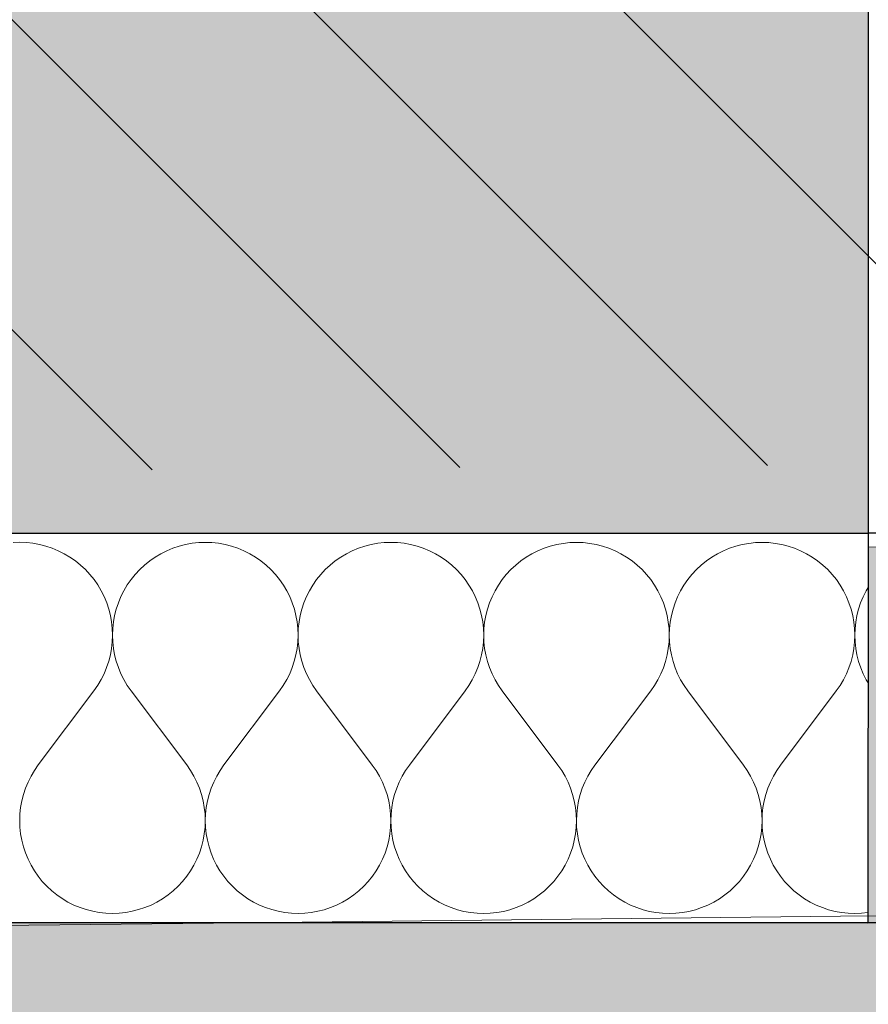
# Model space of a CAD drawing. Header units: millimetres. Extents: x -40276 to 214973, y -147941 to 35228.
# Tile 149 of 256: x -6095 to -5747, y 157 to 562. Entities that reach past the tile are written whole.
import ezdxf

# ---------------------------------------------------------------- set-up
doc = ezdxf.new("R2010")
doc.units = ezdxf.units.MM
doc.header["$MEASUREMENT"] = 0
doc.linetypes.add('Wipeout_Contour', pattern=[1000, 0, -1000])
doc.linetypes.add('Čerchovaná', pattern=[450, 200, -117.5, 15, -117.5])
for name, color, linetype in [('1._POHLED ZÁPADNÍ_2_0_plochy', 7, 'Continuous'), ('1._POHLED ZÁPADNÍ_2_2D prvky - obecné', 7, 'Continuous'), ('1._POHLED ZÁPADNÍ_2_akustické prvky', 7, 'Continuous'), ('1._POHLED ZÁPADNÍ_2_BT_ortho', 7, 'Continuous'), ('1._POHLED ZÁPADNÍ_2_Nové_Konstrukce - nosné', 7, 'Continuous'), ('1._POHLED ZÁPADNÍ_2_Nové_Výplně – Řezové', 7, 'Continuous'), ('1._POHLED ZÁPADNÍ_2_Nové_VÝTAH VAR 1', 7, 'Continuous'), ('1._POHLED ZÁPADNÍ_2_Výplně – Řezové', 7, 'Continuous')]:
    doc.layers.add(name, color=color, linetype=linetype)

# ---------------------------------------------------------------- blocks, each defined once
blk = doc.blocks.new('*X9', base_point=(-42174.69, -26223.67))
at = {"layer": '1._POHLED ZÁPADNÍ_2_Nové_Výplně – Řezové', "color": 21, "linetype": 'Continuous', "lineweight": 20, "true_color": 0xffaaaa}
for p, q in [((-6095.18, 347.05), (-6097.9, 346.95)), ((-6092.47, 346.95), (-6095.18, 347.05)), ((-6089.76, 346.66), (-6092.47, 346.95)), ((-6087.08, 346.18), (-6089.76, 346.66)), ((-6084.45, 345.5), (-6087.08, 346.18)), ((-6081.87, 344.64), (-6084.45, 345.5)), ((-6079.35, 343.6), (-6081.87, 344.64)), ((-6032.31, 344.64), (-6034.83, 343.6)), ((-6029.73, 345.5), (-6032.31, 344.64)), ((-6027.1, 346.17), (-6029.73, 345.5)), ((-6024.42, 346.65), (-6027.1, 346.17)), ((-6021.71, 346.94), (-6024.42, 346.65)), ((-6018.99, 347.04), (-6021.71, 346.94)), ((-6016.28, 346.94), (-6018.99, 347.04)), ((-6013.57, 346.65), (-6016.28, 346.94)), ((-6010.89, 346.17), (-6013.57, 346.65)), ((-6008.26, 345.49), (-6010.89, 346.17)), ((-6005.68, 344.63), (-6008.26, 345.49)), ((-6003.16, 343.59), (-6005.68, 344.63)), ((-5956.12, 344.62), (-5958.64, 343.58)), ((-5953.54, 345.48), (-5956.12, 344.62)), ((-5950.91, 346.16), (-5953.54, 345.48)), ((-5948.23, 346.64), (-5950.91, 346.16)), ((-5945.52, 346.93), (-5948.23, 346.64)), ((-5942.8, 347.03), (-5945.52, 346.93)), ((-5940.09, 346.93), (-5942.8, 347.03)), ((-5937.38, 346.64), (-5940.09, 346.93)), ((-5934.7, 346.15), (-5937.38, 346.64)), ((-5932.07, 345.48), (-5934.7, 346.15)), ((-5929.49, 344.62), (-5932.07, 345.48)), ((-5926.97, 343.58), (-5929.49, 344.62)), ((-5879.93, 344.61), (-5882.45, 343.57)), ((-5877.35, 345.47), (-5879.93, 344.61)), ((-5874.71, 346.14), (-5877.35, 345.47)), ((-5872.04, 346.63), (-5874.71, 346.14)), ((-5869.33, 346.92), (-5872.04, 346.63)), ((-5866.61, 347.01), (-5869.33, 346.92)), ((-5863.89, 346.92), (-5866.61, 347.01)), ((-5861.19, 346.63), (-5863.89, 346.92)), ((-5858.51, 346.14), (-5861.19, 346.63)), ((-5855.88, 345.47), (-5858.51, 346.14)), ((-5853.3, 344.61), (-5855.88, 345.47)), ((-5850.78, 343.57), (-5853.3, 344.61)), ((-5803.74, 344.6), (-5806.25, 343.56)), ((-5801.16, 345.46), (-5803.74, 344.6)), ((-5798.52, 346.13), (-5801.16, 345.46)), ((-5795.85, 346.62), (-5798.52, 346.13)), ((-5793.14, 346.91), (-5795.85, 346.62)), ((-5790.42, 347), (-5793.14, 346.91)), ((-5787.7, 346.91), (-5790.42, 347)), ((-5785, 346.61), (-5787.7, 346.91)), ((-5782.32, 346.13), (-5785, 346.61)), ((-5779.69, 345.46), (-5782.32, 346.13)), ((-5777.11, 344.6), (-5779.69, 345.46)), ((-5774.59, 343.56), (-5777.11, 344.6)), ((-6076.92, 342.38), (-6079.35, 343.6)), ((-6074.58, 340.99), (-6076.92, 342.38)), ((-6072.35, 339.44), (-6074.58, 340.99)), ((-6039.6, 340.99), (-6041.83, 339.44)), ((-6037.26, 342.38), (-6039.6, 340.99)), ((-6034.83, 343.6), (-6037.26, 342.38)), ((-6000.73, 342.37), (-6003.16, 343.59)), ((-5998.39, 340.98), (-6000.73, 342.37)), ((-5996.16, 339.43), (-5998.39, 340.98)), ((-5963.41, 340.98), (-5965.64, 339.43)), ((-5961.07, 342.37), (-5963.41, 340.98)), ((-5958.64, 343.58), (-5961.07, 342.37)), ((-5924.54, 342.36), (-5926.97, 343.58)), ((-5922.2, 340.97), (-5924.54, 342.36)), ((-5919.97, 339.42), (-5922.2, 340.97)), ((-5887.22, 340.97), (-5889.45, 339.41)), ((-5884.88, 342.35), (-5887.22, 340.97)), ((-5882.45, 343.57), (-5884.88, 342.35)), ((-5848.35, 342.35), (-5850.78, 343.57)), ((-5846.01, 340.96), (-5848.35, 342.35)), ((-5843.78, 339.41), (-5846.01, 340.96)), ((-5811.03, 340.95), (-5813.26, 339.4)), ((-5808.69, 342.34), (-5811.03, 340.95)), ((-5806.25, 343.56), (-5808.69, 342.34)), ((-5772.16, 342.34), (-5774.59, 343.56)), ((-5769.82, 340.95), (-5772.16, 342.34)), ((-5767.59, 339.4), (-5769.82, 340.95)), ((-6070.23, 337.73), (-6072.35, 339.44)), ((-6068.24, 335.88), (-6070.23, 337.73)), ((-6066.39, 333.89), (-6068.24, 335.88)), ((-6045.94, 335.88), (-6047.8, 333.88)), ((-6043.95, 337.73), (-6045.94, 335.88)), ((-6041.83, 339.44), (-6043.95, 337.73)), ((-5994.04, 337.72), (-5996.16, 339.43)), ((-5992.05, 335.87), (-5994.04, 337.72)), ((-5990.2, 333.88), (-5992.05, 335.87)), ((-5969.75, 335.86), (-5971.61, 333.87)), ((-5967.76, 337.72), (-5969.75, 335.86)), ((-5965.64, 339.43), (-5967.76, 337.72)), ((-5917.85, 337.71), (-5919.97, 339.42)), ((-5915.86, 335.86), (-5917.85, 337.71)), ((-5914.01, 333.86), (-5915.86, 335.86)), ((-5893.56, 335.85), (-5895.41, 333.86)), ((-5891.57, 337.71), (-5893.56, 335.85)), ((-5889.45, 339.41), (-5891.57, 337.71)), ((-5841.66, 337.7), (-5843.78, 339.41)), ((-5839.67, 335.84), (-5841.66, 337.7)), ((-5837.82, 333.85), (-5839.67, 335.84)), ((-5817.37, 335.84), (-5819.22, 333.85)), ((-5815.38, 337.69), (-5817.37, 335.84)), ((-5813.26, 339.4), (-5815.38, 337.69)), ((-5765.47, 337.69), (-5767.59, 339.4)), ((-5763.48, 335.83), (-5765.47, 337.69)), ((-5761.63, 333.84), (-5763.48, 335.83)), ((-6064.68, 331.77), (-6066.39, 333.89)), ((-6063.13, 329.53), (-6064.68, 331.77)), ((-6049.5, 331.77), (-6051.05, 329.53)), ((-6047.8, 333.88), (-6049.5, 331.77)), ((-5988.49, 331.76), (-5990.2, 333.88)), ((-5986.94, 329.52), (-5988.49, 331.76)), ((-5973.31, 331.75), (-5974.86, 329.52)), ((-5971.61, 333.87), (-5973.31, 331.75)), ((-5912.3, 331.74), (-5914.01, 333.86)), ((-5910.75, 329.51), (-5912.3, 331.74)), ((-5897.12, 331.74), (-5898.67, 329.51)), ((-5895.41, 333.86), (-5897.12, 331.74)), ((-5836.11, 331.73), (-5837.82, 333.85)), ((-5834.56, 329.5), (-5836.11, 331.73)), ((-5820.93, 331.73), (-5822.48, 329.5)), ((-5819.22, 333.85), (-5820.93, 331.73)), ((-5759.92, 331.72), (-5761.63, 333.84)), ((-5758.37, 329.49), (-5759.92, 331.72)), ((-6061.74, 327.19), (-6063.13, 329.53)), ((-6051.05, 329.53), (-6052.44, 327.19)), ((-5985.55, 327.18), (-5986.94, 329.52)), ((-5974.86, 329.52), (-5976.25, 327.18)), ((-5909.36, 327.17), (-5910.75, 329.51)), ((-5898.67, 329.51), (-5900.06, 327.17)), ((-5833.17, 327.16), (-5834.56, 329.5)), ((-5822.48, 329.5), (-5823.87, 327.16)), ((-5756.98, 327.15), (-5758.37, 329.49)), ((-5746.91, 328.44), (-5747.68, 327.14)), ((-6060.53, 324.76), (-6061.74, 327.19)), ((-6059.49, 322.24), (-6060.53, 324.76)), ((-6053.66, 324.76), (-6054.7, 322.24)), ((-6052.44, 327.19), (-6053.66, 324.76)), ((-5984.34, 324.75), (-5985.55, 327.18)), ((-5983.3, 322.23), (-5984.34, 324.75)), ((-5977.47, 324.75), (-5978.51, 322.23)), ((-5976.25, 327.18), (-5977.47, 324.75)), ((-5908.15, 324.74), (-5909.36, 327.17)), ((-5907.11, 322.22), (-5908.15, 324.74)), ((-5901.28, 324.73), (-5902.32, 322.22)), ((-5900.06, 327.17), (-5901.28, 324.73)), ((-5831.96, 324.72), (-5833.17, 327.16)), ((-5830.92, 322.21), (-5831.96, 324.72)), ((-5825.09, 324.72), (-5826.13, 322.21)), ((-5823.87, 327.16), (-5825.09, 324.72)), ((-5755.77, 324.71), (-5756.98, 327.15)), ((-5754.73, 322.2), (-5755.77, 324.71)), ((-5748.9, 324.71), (-5749.94, 322.2)), ((-5747.68, 327.14), (-5748.9, 324.71)), ((-6058.63, 319.66), (-6059.49, 322.24)), ((-6057.96, 317.03), (-6058.63, 319.66)), ((-6055.56, 319.66), (-6056.23, 317.03)), ((-6054.7, 322.24), (-6055.56, 319.66)), ((-5982.44, 319.65), (-5983.3, 322.23)), ((-5981.77, 317.01), (-5982.44, 319.65)), ((-5979.37, 319.65), (-5980.04, 317.01)), ((-5978.51, 322.23), (-5979.37, 319.65)), ((-5906.25, 319.64), (-5907.11, 322.22)), ((-5905.58, 317), (-5906.25, 319.64)), ((-5903.18, 319.64), (-5903.85, 317)), ((-5902.32, 322.22), (-5903.18, 319.64)), ((-5830.06, 319.63), (-5830.92, 322.21)), ((-5829.39, 316.99), (-5830.06, 319.63)), ((-5826.98, 319.63), (-5827.66, 316.99)), ((-5826.13, 322.21), (-5826.98, 319.63)), ((-5753.87, 319.62), (-5754.73, 322.2)), ((-5753.2, 316.98), (-5753.87, 319.62)), ((-5750.79, 319.62), (-5751.47, 316.98)), ((-5749.94, 322.2), (-5750.79, 319.62)), ((-6057.48, 314.35), (-6057.96, 317.03)), ((-6056.23, 317.03), (-6056.71, 314.35)), ((-5981.29, 314.34), (-5981.77, 317.01)), ((-5980.04, 317.01), (-5980.52, 314.34)), ((-5905.1, 314.33), (-5905.58, 317)), ((-5903.85, 317), (-5904.33, 314.32)), ((-5828.91, 314.31), (-5829.39, 316.99)), ((-5827.66, 316.99), (-5828.14, 314.31)), ((-5752.72, 314.3), (-5753.2, 316.98)), ((-5751.47, 316.98), (-5751.95, 314.3)), ((-6057.19, 311.64), (-6057.48, 314.35)), ((-6057.1, 308.92), (-6057.19, 311.64)), ((-6057, 311.64), (-6057.1, 308.92)), ((-6056.71, 314.35), (-6057, 311.64)), ((-5981, 311.63), (-5981.29, 314.34)), ((-5980.9, 308.91), (-5981, 311.63)), ((-5980.81, 311.63), (-5980.9, 308.91)), ((-5980.52, 314.34), (-5980.81, 311.63)), ((-5904.81, 311.62), (-5905.1, 314.33)), ((-5904.71, 308.9), (-5904.81, 311.62)), ((-5904.62, 311.62), (-5904.71, 308.9)), ((-5904.33, 314.32), (-5904.62, 311.62)), ((-5828.62, 311.61), (-5828.91, 314.31)), ((-5828.52, 308.89), (-5828.62, 311.61)), ((-5828.43, 311.61), (-5828.52, 308.89)), ((-5828.14, 314.31), (-5828.43, 311.61)), ((-5752.43, 311.6), (-5752.72, 314.3)), ((-5752.33, 308.88), (-5752.43, 311.6)), ((-5752.24, 311.6), (-5752.33, 308.88)), ((-5751.95, 314.3), (-5752.24, 311.6)), ((-6057.19, 306.21), (-6057.1, 308.92)), ((-6057.1, 308.92), (-6057, 306.21)), ((-5981, 306.19), (-5980.9, 308.91)), ((-5980.9, 308.91), (-5980.81, 306.19)), ((-5904.81, 306.18), (-5904.71, 308.9)), ((-5904.71, 308.9), (-5904.62, 306.18)), ((-5828.62, 306.17), (-5828.52, 308.89)), ((-5828.52, 308.89), (-5828.43, 306.17)), ((-5752.43, 306.16), (-5752.33, 308.88)), ((-5752.33, 308.88), (-5752.24, 306.16)), ((-6057.97, 300.82), (-6057.49, 303.5)), ((-6057.49, 303.5), (-6057.19, 306.21)), ((-6057, 306.21), (-6056.7, 303.5)), ((-6056.7, 303.5), (-6056.22, 300.82)), ((-5981.78, 300.81), (-5981.3, 303.49)), ((-5981.3, 303.49), (-5981, 306.19)), ((-5980.81, 306.19), (-5980.51, 303.49)), ((-5980.51, 303.49), (-5980.03, 300.81)), ((-5905.59, 300.8), (-5905.11, 303.48)), ((-5905.11, 303.48), (-5904.81, 306.18)), ((-5904.62, 306.18), (-5904.32, 303.48)), ((-5904.32, 303.48), (-5903.84, 300.8)), ((-5829.4, 300.79), (-5828.92, 303.47)), ((-5828.92, 303.47), (-5828.62, 306.17)), ((-5828.43, 306.17), (-5828.13, 303.47)), ((-5828.13, 303.47), (-5827.65, 300.79)), ((-5753.21, 300.78), (-5752.73, 303.45)), ((-5752.73, 303.45), (-5752.43, 306.16)), ((-5752.24, 306.16), (-5751.94, 303.45)), ((-5751.94, 303.45), (-5751.46, 300.78)), ((-6058.65, 298.19), (-6057.97, 300.82)), ((-6056.22, 300.82), (-6055.55, 298.19)), ((-5982.46, 298.18), (-5981.78, 300.81)), ((-5980.03, 300.81), (-5979.36, 298.18)), ((-5906.27, 298.17), (-5905.59, 300.8)), ((-5903.84, 300.8), (-5903.16, 298.16)), ((-5830.08, 298.15), (-5829.4, 300.79)), ((-5827.65, 300.79), (-5826.97, 298.15)), ((-5753.89, 298.14), (-5753.21, 300.78)), ((-5751.46, 300.78), (-5750.78, 298.14)), ((-6060.55, 293.1), (-6059.51, 295.61)), ((-6059.51, 295.61), (-6058.65, 298.19)), ((-6055.55, 298.19), (-6054.69, 295.61)), ((-6054.69, 295.61), (-6053.64, 293.09)), ((-5984.36, 293.08), (-5983.32, 295.6)), ((-5983.32, 295.6), (-5982.46, 298.18)), ((-5979.36, 298.18), (-5978.49, 295.6)), ((-5978.49, 295.6), (-5977.45, 293.08)), ((-5908.17, 293.07), (-5907.13, 295.58)), ((-5907.13, 295.58), (-5906.27, 298.17)), ((-5903.16, 298.16), (-5902.3, 295.58)), ((-5902.3, 295.58), (-5901.26, 293.07)), ((-5831.98, 293.06), (-5830.94, 295.57)), ((-5830.94, 295.57), (-5830.08, 298.15)), ((-5826.97, 298.15), (-5826.11, 295.57)), ((-5826.11, 295.57), (-5825.07, 293.06)), ((-5755.79, 293.05), (-5754.75, 295.56)), ((-5754.75, 295.56), (-5753.89, 298.14)), ((-5750.78, 298.14), (-5749.92, 295.56)), ((-5749.92, 295.56), (-5748.88, 293.05)), ((-6061.77, 290.66), (-6060.55, 293.1)), ((-6053.64, 293.09), (-6052.42, 290.66)), ((-5985.58, 290.65), (-5984.36, 293.08)), ((-5977.45, 293.08), (-5976.23, 290.65)), ((-5909.39, 290.64), (-5908.17, 293.07)), ((-5901.26, 293.07), (-5900.04, 290.64)), ((-5833.2, 290.63), (-5831.98, 293.06)), ((-5825.07, 293.06), (-5823.85, 290.63)), ((-5757.01, 290.62), (-5755.79, 293.05)), ((-5748.88, 293.05), (-5747.66, 290.62)), ((-6064.72, 286.09), (-6063.16, 288.33)), ((-6063.16, 288.33), (-6061.77, 290.66)), ((-6052.42, 290.66), (-6051.03, 288.32)), ((-6051.03, 288.32), (-6049.48, 286.09)), ((-5988.53, 286.08), (-5986.97, 288.31)), ((-5986.97, 288.31), (-5985.58, 290.65)), ((-5976.23, 290.65), (-5974.84, 288.31)), ((-5974.84, 288.31), (-5973.29, 286.08)), ((-5912.34, 286.07), (-5910.78, 288.3)), ((-5910.78, 288.3), (-5909.39, 290.64)), ((-5900.04, 290.64), (-5898.65, 288.3)), ((-5898.65, 288.3), (-5897.1, 286.07)), ((-5836.15, 286.06), (-5834.59, 288.29)), ((-5834.59, 288.29), (-5833.2, 290.63)), ((-5823.85, 290.63), (-5822.46, 288.29)), ((-5822.46, 288.29), (-5820.91, 286.06)), ((-5759.96, 286.05), (-5758.4, 288.28)), ((-5758.4, 288.28), (-5757.01, 290.62)), ((-5747.66, 290.62), (-5746.92, 289.37)), ((-6087.58, 255.62), (-6064.72, 286.09)), ((-6026.63, 255.61), (-6049.48, 286.09)), ((-6011.39, 255.61), (-5988.53, 286.08)), ((-5950.44, 255.6), (-5973.29, 286.08)), ((-5935.2, 255.6), (-5912.34, 286.07)), ((-5874.25, 255.59), (-5897.1, 286.07)), ((-5859.01, 255.59), (-5836.15, 286.06)), ((-5798.06, 255.58), (-5820.91, 286.06)), ((-5782.82, 255.57), (-5759.96, 286.05)), ((-6087.58, 255.62), (-6089.13, 253.39)), ((-6025.07, 253.38), (-6026.63, 255.61)), ((-6011.39, 255.61), (-6012.94, 253.38)), ((-5948.88, 253.37), (-5950.44, 255.6)), ((-5935.2, 255.6), (-5936.75, 253.36)), ((-5872.69, 253.35), (-5874.25, 255.59)), ((-5859.01, 255.59), (-5860.56, 253.35)), ((-5796.5, 253.34), (-5798.06, 255.58)), ((-5782.82, 255.57), (-5784.37, 253.34)), ((-6090.52, 251.05), (-6091.74, 248.62)), ((-6089.13, 253.39), (-6090.52, 251.05)), ((-6023.68, 251.04), (-6025.07, 253.38)), ((-6022.46, 248.61), (-6023.68, 251.04)), ((-6014.33, 251.04), (-6015.55, 248.61)), ((-6012.94, 253.38), (-6014.33, 251.04)), ((-5947.49, 251.03), (-5948.88, 253.37)), ((-5946.27, 248.59), (-5947.49, 251.03)), ((-5938.14, 251.03), (-5939.36, 248.59)), ((-5936.75, 253.36), (-5938.14, 251.03)), ((-5871.3, 251.02), (-5872.69, 253.35)), ((-5870.08, 248.58), (-5871.3, 251.02)), ((-5861.95, 251.01), (-5863.17, 248.58)), ((-5860.56, 253.35), (-5861.95, 251.01)), ((-5795.11, 251), (-5796.5, 253.34)), ((-5793.89, 248.57), (-5795.11, 251)), ((-5785.76, 251), (-5786.98, 248.57)), ((-5784.37, 253.34), (-5785.76, 251)), ((-6091.74, 248.62), (-6092.79, 246.1)), ((-6021.42, 246.09), (-6022.46, 248.61)), ((-6015.55, 248.61), (-6016.6, 246.09)), ((-5945.23, 246.08), (-5946.27, 248.59)), ((-5939.36, 248.59), (-5940.41, 246.08)), ((-5869.04, 246.07), (-5870.08, 248.58)), ((-5863.17, 248.58), (-5864.22, 246.07)), ((-5792.85, 246.06), (-5793.89, 248.57)), ((-5786.98, 248.57), (-5788.03, 246.06)), ((-6093.65, 243.52), (-6094.32, 240.89)), ((-6092.79, 246.1), (-6093.65, 243.52)), ((-6020.56, 243.51), (-6021.42, 246.09)), ((-6019.89, 240.88), (-6020.56, 243.51)), ((-6017.46, 243.51), (-6018.13, 240.88)), ((-6016.6, 246.09), (-6017.46, 243.51)), ((-5944.37, 243.5), (-5945.23, 246.08)), ((-5943.7, 240.87), (-5944.37, 243.5)), ((-5941.27, 243.5), (-5941.94, 240.87)), ((-5940.41, 246.08), (-5941.27, 243.5)), ((-5868.18, 243.49), (-5869.04, 246.07)), ((-5867.51, 240.85), (-5868.18, 243.49)), ((-5865.08, 243.49), (-5865.75, 240.85)), ((-5864.22, 246.07), (-5865.08, 243.49)), ((-5791.99, 243.48), (-5792.85, 246.06)), ((-5791.32, 240.84), (-5791.99, 243.48)), ((-5788.89, 243.48), (-5789.56, 240.84)), ((-5788.03, 246.06), (-5788.89, 243.48)), ((-6094.32, 240.89), (-6094.81, 238.21)), ((-6019.4, 238.2), (-6019.89, 240.88)), ((-6018.13, 240.88), (-6018.62, 238.2)), ((-5943.21, 238.19), (-5943.7, 240.87)), ((-5941.94, 240.87), (-5942.43, 238.19)), ((-5867.02, 238.18), (-5867.51, 240.85)), ((-5865.75, 240.85), (-5866.24, 238.18)), ((-5790.83, 238.17), (-5791.32, 240.84)), ((-5789.56, 240.84), (-5790.05, 238.17)), ((-6095.1, 235.51), (-6095.2, 232.79)), ((-6094.81, 238.21), (-6095.1, 235.51)), ((-6019.11, 235.5), (-6019.4, 238.2)), ((-6019.01, 232.78), (-6019.11, 235.5)), ((-6018.91, 235.5), (-6019.01, 232.78)), ((-6018.62, 238.2), (-6018.91, 235.5)), ((-5942.92, 235.48), (-5943.21, 238.19)), ((-5942.82, 232.77), (-5942.92, 235.48)), ((-5942.72, 235.48), (-5942.82, 232.77)), ((-5942.43, 238.19), (-5942.72, 235.48)), ((-5866.73, 235.47), (-5867.02, 238.18)), ((-5866.63, 232.75), (-5866.73, 235.47)), ((-5866.53, 235.47), (-5866.63, 232.75)), ((-5866.24, 238.18), (-5866.53, 235.47)), ((-5790.54, 235.46), (-5790.83, 238.17)), ((-5790.44, 232.74), (-5790.54, 235.46)), ((-5790.34, 235.46), (-5790.44, 232.74)), ((-5790.05, 238.17), (-5790.34, 235.46)), ((-6095.2, 232.79), (-6095.11, 230.07)), ((-6019.11, 230.06), (-6019.01, 232.78)), ((-6019.01, 232.78), (-6018.92, 230.06)), ((-5942.92, 230.05), (-5942.82, 232.77)), ((-5942.82, 232.77), (-5942.73, 230.05)), ((-5866.73, 230.03), (-5866.63, 232.75)), ((-5866.63, 232.75), (-5866.54, 230.03)), ((-5790.54, 230.02), (-5790.44, 232.74)), ((-5790.44, 232.74), (-5790.35, 230.02)), ((-6095.11, 230.07), (-6094.82, 227.36)), ((-6094.82, 227.36), (-6094.34, 224.69)), ((-6019.88, 224.68), (-6019.4, 227.35)), ((-6019.4, 227.35), (-6019.11, 230.06)), ((-6018.92, 230.06), (-6018.63, 227.35)), ((-6018.63, 227.35), (-6018.15, 224.68)), ((-5943.69, 224.66), (-5943.21, 227.34)), ((-5943.21, 227.34), (-5942.92, 230.05)), ((-5942.73, 230.05), (-5942.44, 227.34)), ((-5942.44, 227.34), (-5941.96, 224.66)), ((-5867.5, 224.65), (-5867.02, 227.33)), ((-5867.02, 227.33), (-5866.73, 230.03)), ((-5866.54, 230.03), (-5866.25, 227.33)), ((-5866.25, 227.33), (-5865.77, 224.65)), ((-5791.31, 224.64), (-5790.83, 227.32)), ((-5790.83, 227.32), (-5790.54, 230.02)), ((-5790.35, 230.02), (-5790.06, 227.32)), ((-5790.06, 227.32), (-5789.58, 224.64)), ((-6094.34, 224.69), (-6093.67, 222.05)), ((-6020.55, 222.04), (-6019.88, 224.68)), ((-6018.15, 224.68), (-6017.48, 222.04)), ((-5944.36, 222.03), (-5943.69, 224.66)), ((-5941.96, 224.66), (-5941.29, 222.03)), ((-5868.17, 222.02), (-5867.5, 224.65)), ((-5865.77, 224.65), (-5865.1, 222.02)), ((-5791.98, 222), (-5791.31, 224.64)), ((-5789.58, 224.64), (-5788.9, 222)), ((-6093.67, 222.05), (-6092.81, 219.47)), ((-6092.81, 219.47), (-6091.77, 216.95)), ((-6022.45, 216.94), (-6021.41, 219.46)), ((-6021.41, 219.46), (-6020.55, 222.04)), ((-6017.48, 222.04), (-6016.62, 219.46)), ((-6016.62, 219.46), (-6015.58, 216.94)), ((-5946.26, 216.93), (-5945.22, 219.45)), ((-5945.22, 219.45), (-5944.36, 222.03)), ((-5941.29, 222.03), (-5940.43, 219.45)), ((-5940.43, 219.45), (-5939.39, 216.93)), ((-5870.07, 216.92), (-5869.03, 219.43)), ((-5869.03, 219.43), (-5868.17, 222.02)), ((-5865.1, 222.02), (-5864.24, 219.43)), ((-5864.24, 219.43), (-5863.2, 216.92)), ((-5793.88, 216.91), (-5792.84, 219.42)), ((-5792.84, 219.42), (-5791.98, 222)), ((-5788.9, 222), (-5788.05, 219.42)), ((-5788.05, 219.42), (-5787.01, 216.91)), ((-6091.77, 216.95), (-6090.55, 214.52)), ((-6090.55, 214.52), (-6089.17, 212.18)), ((-6025.05, 212.17), (-6023.67, 214.51)), ((-6023.67, 214.51), (-6022.45, 216.94)), ((-6015.58, 216.94), (-6014.36, 214.51)), ((-6014.36, 214.51), (-6012.98, 212.17)), ((-5948.86, 212.16), (-5947.48, 214.5)), ((-5947.48, 214.5), (-5946.26, 216.93)), ((-5939.39, 216.93), (-5938.17, 214.5)), ((-5938.17, 214.5), (-5936.79, 212.16)), ((-5872.67, 212.15), (-5871.29, 214.49)), ((-5871.29, 214.49), (-5870.07, 216.92)), ((-5863.2, 216.92), (-5861.98, 214.49)), ((-5861.98, 214.49), (-5860.6, 212.15)), ((-5796.48, 212.14), (-5795.1, 214.48)), ((-5795.1, 214.48), (-5793.88, 216.91)), ((-5787.01, 216.91), (-5785.79, 214.47)), ((-5785.79, 214.47), (-5784.4, 212.13)), ((-6089.17, 212.18), (-6087.62, 209.94)), ((-6026.61, 209.94), (-6025.05, 212.17)), ((-6012.98, 212.17), (-6011.43, 209.93)), ((-5950.41, 209.92), (-5948.86, 212.16)), ((-5936.79, 212.16), (-5935.24, 209.92)), ((-5874.22, 209.91), (-5872.67, 212.15)), ((-5860.6, 212.15), (-5859.04, 209.91)), ((-5798.03, 209.9), (-5796.48, 212.14)), ((-5784.4, 212.13), (-5782.85, 209.9)), ((-6087.62, 209.94), (-6085.91, 207.83)), ((-6085.91, 207.83), (-6084.06, 205.83)), ((-6030.17, 205.83), (-6028.31, 207.82)), ((-6028.31, 207.82), (-6026.61, 209.94)), ((-6011.43, 209.93), (-6009.72, 207.81)), ((-6009.72, 207.81), (-6007.87, 205.82)), ((-5953.97, 205.81), (-5952.12, 207.81)), ((-5952.12, 207.81), (-5950.41, 209.92)), ((-5935.24, 209.92), (-5933.53, 207.8)), ((-5933.53, 207.8), (-5931.68, 205.81)), ((-5877.78, 205.8), (-5875.93, 207.79)), ((-5875.93, 207.79), (-5874.22, 209.91)), ((-5859.04, 209.91), (-5857.34, 207.79)), ((-5857.34, 207.79), (-5855.49, 205.8)), ((-5801.59, 205.79), (-5799.74, 207.78)), ((-5799.74, 207.78), (-5798.03, 209.9)), ((-5782.85, 209.9), (-5781.15, 207.78)), ((-5781.15, 207.78), (-5779.3, 205.79)), ((-6084.06, 205.83), (-6082.07, 203.98)), ((-6082.07, 203.98), (-6079.95, 202.27)), ((-6079.95, 202.27), (-6077.72, 200.72)), ((-6036.51, 200.71), (-6034.27, 202.26)), ((-6034.27, 202.26), (-6032.16, 203.97)), ((-6032.16, 203.97), (-6030.17, 205.83)), ((-6007.87, 205.82), (-6005.88, 203.97)), ((-6005.88, 203.97), (-6003.76, 202.26)), ((-6003.76, 202.26), (-6001.52, 200.71)), ((-5960.32, 200.7), (-5958.08, 202.25)), ((-5958.08, 202.25), (-5955.97, 203.96)), ((-5955.97, 203.96), (-5953.97, 205.81)), ((-5931.68, 205.81), (-5929.69, 203.96)), ((-5929.69, 203.96), (-5927.57, 202.25)), ((-5927.57, 202.25), (-5925.33, 200.7)), ((-5884.13, 200.69), (-5881.89, 202.24)), ((-5881.89, 202.24), (-5879.78, 203.95)), ((-5879.78, 203.95), (-5877.78, 205.8)), ((-5855.49, 205.8), (-5853.5, 203.94)), ((-5853.5, 203.94), (-5851.38, 202.24)), ((-5851.38, 202.24), (-5849.14, 200.68)), ((-5807.94, 200.68), (-5805.7, 202.23)), ((-5805.7, 202.23), (-5803.58, 203.94)), ((-5803.58, 203.94), (-5801.59, 205.79)), ((-5779.3, 205.79), (-5777.31, 203.93)), ((-5777.31, 203.93), (-5775.19, 202.22)), ((-5775.19, 202.22), (-5772.95, 200.67)), ((-6077.72, 200.72), (-6075.38, 199.33)), ((-6075.38, 199.33), (-6072.94, 198.11)), ((-6041.28, 198.11), (-6038.85, 199.32)), ((-6038.85, 199.32), (-6036.51, 200.71)), ((-6001.52, 200.71), (-5999.19, 199.32)), ((-5999.19, 199.32), (-5996.75, 198.1)), ((-5965.09, 198.09), (-5962.66, 199.31)), ((-5962.66, 199.31), (-5960.32, 200.7)), ((-5925.33, 200.7), (-5923, 199.31)), ((-5923, 199.31), (-5920.56, 198.09)), ((-5888.9, 198.08), (-5886.47, 199.3)), ((-5886.47, 199.3), (-5884.13, 200.69)), ((-5849.14, 200.68), (-5846.8, 199.29)), ((-5846.8, 199.29), (-5844.37, 198.08)), ((-5812.71, 198.07), (-5810.28, 199.29)), ((-5810.28, 199.29), (-5807.94, 200.68)), ((-5772.95, 200.67), (-5770.61, 199.28)), ((-5770.61, 199.28), (-5768.18, 198.06)), ((-6072.94, 198.11), (-6070.43, 197.07)), ((-6070.43, 197.07), (-6067.85, 196.21)), ((-6067.85, 196.21), (-6065.21, 195.54)), ((-6065.21, 195.54), (-6062.54, 195.05)), ((-6062.54, 195.05), (-6059.83, 194.76)), ((-6059.83, 194.76), (-6057.11, 194.66)), ((-6057.11, 194.66), (-6054.39, 194.76)), ((-6054.39, 194.76), (-6051.69, 195.05)), ((-6051.69, 195.05), (-6049.01, 195.53)), ((-6049.01, 195.53), (-6046.38, 196.21)), ((-6046.38, 196.21), (-6043.79, 197.06)), ((-6043.79, 197.06), (-6041.28, 198.11)), ((-5996.75, 198.1), (-5994.24, 197.06)), ((-5994.24, 197.06), (-5991.66, 196.2)), ((-5991.66, 196.2), (-5989.02, 195.52)), ((-5989.02, 195.52), (-5986.35, 195.04)), ((-5986.35, 195.04), (-5983.64, 194.75)), ((-5983.64, 194.75), (-5980.92, 194.65)), ((-5980.92, 194.65), (-5978.2, 194.75)), ((-5978.2, 194.75), (-5975.5, 195.04)), ((-5975.5, 195.04), (-5972.82, 195.52)), ((-5972.82, 195.52), (-5970.19, 196.19)), ((-5970.19, 196.19), (-5967.6, 197.05)), ((-5967.6, 197.05), (-5965.09, 198.09)), ((-5920.56, 198.09), (-5918.05, 197.05)), ((-5918.05, 197.05), (-5915.47, 196.19)), ((-5915.47, 196.19), (-5912.83, 195.51)), ((-5912.83, 195.51), (-5910.16, 195.03)), ((-5910.16, 195.03), (-5907.45, 194.74)), ((-5907.45, 194.74), (-5904.73, 194.64)), ((-5904.73, 194.64), (-5902.01, 194.74)), ((-5902.01, 194.74), (-5899.31, 195.03)), ((-5899.31, 195.03), (-5896.63, 195.51)), ((-5896.63, 195.51), (-5893.99, 196.18)), ((-5893.99, 196.18), (-5891.41, 197.04)), ((-5891.41, 197.04), (-5888.9, 198.08)), ((-5844.37, 198.08), (-5841.86, 197.03)), ((-5841.86, 197.03), (-5839.28, 196.17)), ((-5839.28, 196.17), (-5836.64, 195.5)), ((-5836.64, 195.5), (-5833.97, 195.02)), ((-5833.97, 195.02), (-5831.26, 194.73)), ((-5831.26, 194.73), (-5828.54, 194.63)), ((-5828.54, 194.63), (-5825.82, 194.72)), ((-5825.82, 194.72), (-5823.12, 195.02)), ((-5823.12, 195.02), (-5820.44, 195.5)), ((-5820.44, 195.5), (-5817.8, 196.17)), ((-5817.8, 196.17), (-5815.22, 197.03)), ((-5815.22, 197.03), (-5812.71, 198.07)), ((-5768.18, 198.06), (-5765.67, 197.02)), ((-5765.67, 197.02), (-5763.09, 196.16)), ((-5763.09, 196.16), (-5760.45, 195.49)), ((-5760.45, 195.49), (-5757.77, 195.01)), ((-5757.77, 195.01), (-5755.07, 194.71)), ((-5755.07, 194.71), (-5752.35, 194.62)), ((-5752.35, 194.62), (-5749.63, 194.71)), ((-5749.63, 194.71), (-5746.93, 195))]:
    blk.add_line(p, q, dxfattribs=at)

msp = doc.modelspace()

# ---------------------------------------------------------------- hatches: boundary and pattern name
at = {"layer": '1._POHLED ZÁPADNÍ_2_0_plochy', "linetype": 'Continuous', "lineweight": 0, "true_color": 0x725616}
msp.add_hatch(color=46, dxfattribs=at).paths.add_polyline_path([(-40276.11, 380.05), (-40276.11, -1043.68), (-26430.13, -1753.82), (-207.83, -1407.24, 0.378179), (2221.6, 744.43), (1454.58, 22244.44), (546.81, 28172.03), (-1346.6, 35227.52), (-3442.11, 35227.52), (-1029.19, 25664.88), (-238.38, 17796.01), (-239.22, 14109.25), (861.41, 14093.65), (783.04, 8563.06), (-240.47, 8577.57), (-242.36, 270.44), (-4572.17, 250.22), (-4572.63, 350.63), (-5872.68, 344.56), (-5872.22, 244.16), (-7761.04, 235.34), (-7759.92, 351.1), (-8809.82, 361.27), (-8811.09, 230.44), (-11400.33, 218.35), (-11400.37, 351.08), (-12450.37, 350.77), (-12450.33, 213.45), (-13471.16, 208.68), (-13473.3, 368.51), (-14863.29, 349.89), (-14861.31, 202.19), (-20482.16, 175.95), (-20484.75, 349.86), (-26651.76, 257.8), (-26680.1, 83.42), (-26744.58, -483.48), (-39549.98, 311.19)])
at = {"layer": '1._POHLED ZÁPADNÍ_2_0_plochy', "linetype": 'Continuous', "lineweight": 20, "true_color": 0xffaaaa}
h = msp.add_hatch(dxfattribs=at)
h.set_pattern_fill('Izolační_tvárnice_0002', color=21, style=0, pattern_type=2)
h.set_pattern_definition([(315, (-10360.18, 9405.31), (63.6396, 63.6396), [])])
h.paths.add_polyline_path([(-10906.33, 18690.21), (-10970.68, 9084.15), (-20311.44, 10009.93), (-20479.41, 269.75), (-242.33, 419.76), (-238.38, 17796.01)])
at = {"layer": '1._POHLED ZÁPADNÍ_2_Výplně – Řezové', "linetype": 'Continuous', "lineweight": 13}
msp.add_hatch(color=254, dxfattribs=at).paths.add_polyline_path([(-7471.24, 1050.44), (-7471.34, 351.07), (-5746.91, 350.81), (-5746.8, 1050.44)])

# ---------------------------------------------------------------- linework, layer by layer
at = {"layer": '1._POHLED ZÁPADNÍ_2_0_plochy', "color": 7, "linetype": 'Continuous', "lineweight": 13, "flags": 128}
msp.add_lwpolyline([(-1029.19, 25664.88), (-238.38, 17796.01), (-239.22, 14109.25), (861.41, 14093.65), (783.04, 8563.06), (-240.47, 8577.57), (-242.36, 270.44), (-4572.17, 250.22), (-4572.63, 350.63), (-5872.68, 344.56), (-5872.22, 244.16), (-7761.04, 235.34), (-7759.92, 351.1), (-8809.82, 361.27), (-8811.09, 230.44), (-11400.33, 218.35)], dxfattribs=at)
at = {"layer": '1._POHLED ZÁPADNÍ_2_Nové_Konstrukce - nosné', "color": 1, "linetype": 'Continuous', "lineweight": 25}
for p in [(-5746.8, 1050.86), (-4696.91, 350.65)]:
    msp.add_line(p, (-5746.91, 350.81), dxfattribs=at)

# ---------------------------------------------------------------- next in the draw order: wipeouts: each hides what was drawn before it
at = {"color": 254, "linetype": 'Wipeout_Contour', "lineweight": 0, "ltscale": 27040.91827}
msp.add_wipeout([(-7761.47, 191.12), (-5746.93, 190.81), (-5746.91, 350.81), (-7761.44, 351.12)], dxfattribs=at).dxf.layer = '1._POHLED ZÁPADNÍ_2_Nové_Výplně – Řezové'

# ---------------------------------------------------------------- next in the draw order: linework, layer by layer
at = {"layer": '1._POHLED ZÁPADNÍ_2_2D prvky - obecné', "color": 7, "linetype": 'Continuous', "lineweight": 25}
msp.add_line((-7471.34, 351.07), (-5746.91, 350.81), dxfattribs=at)
at = {"layer": '1._POHLED ZÁPADNÍ_2_akustické prvky', "color": 1, "linetype": 'Continuous', "lineweight": 35}
msp.add_line((-5746.93, 190.81), (-7761.47, 191.12), dxfattribs=at)
at = {"layer": '1._POHLED ZÁPADNÍ_2_BT_ortho', "color": 142, "linetype": 'Continuous', "lineweight": 20, "true_color": 0x0080c0, "flags": 128}
msp.add_lwpolyline([(-244.37, 253.56), (-15793.08, 84.22)], dxfattribs=at)
at = {"layer": '1._POHLED ZÁPADNÍ_2_Nové_Konstrukce - nosné', "color": 1, "linetype": 'Continuous', "lineweight": 25}
msp.add_line((-5746.91, 350.81), (-5746.93, 190.81), dxfattribs=at)
at = {"layer": '1._POHLED ZÁPADNÍ_2_Nové_VÝTAH VAR 1', "color": 1, "linetype": 'Čerchovaná', "lineweight": 25}
msp.add_line((-4696.93, 190.64), (-5746.93, 190.81), dxfattribs=at)

# ---------------------------------------------------------------- next in the draw order: block references
at = {"layer": '1._POHLED ZÁPADNÍ_2_0_plochy', "color": 9, "linetype": 'Continuous', "lineweight": 13}
msp.add_blockref('*X9', (-42174.69, -26223.67), dxfattribs=at)

doc.saveas('drawing.dxf')
